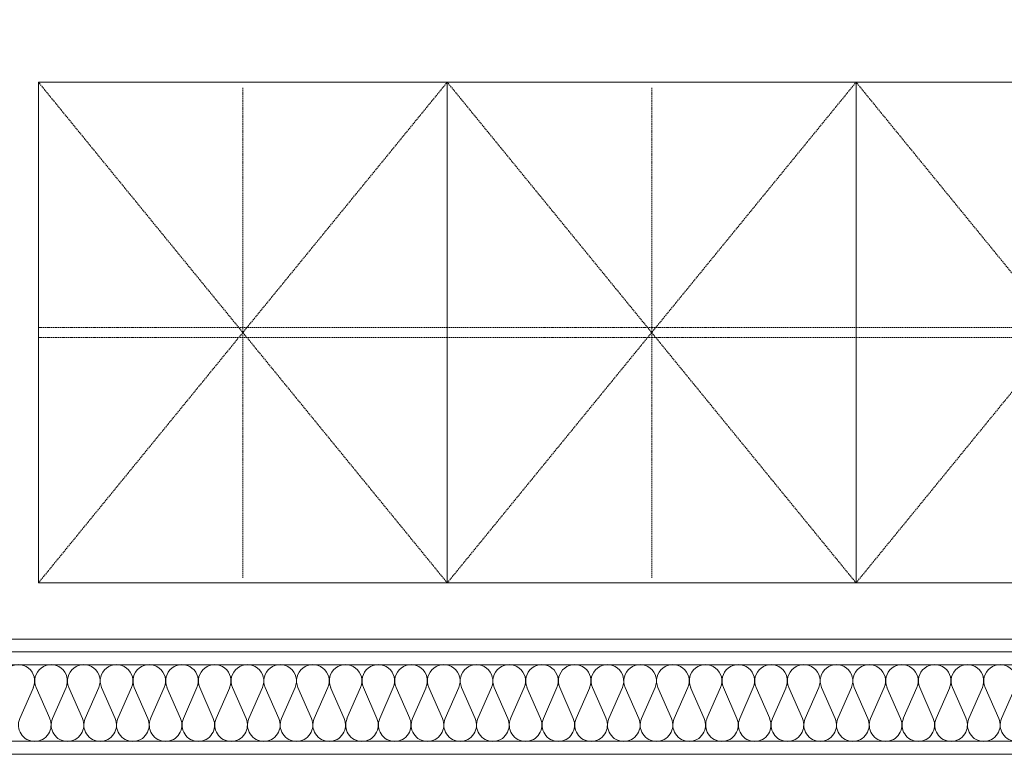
# Model space of a CAD drawing. Header units: millimetres. Extents: x 2016045 to 2079203, y -1576958 to -1542749.
# Tile 50 of 109: x 2032288 to 2033251, y -1556940 to -1556215. Entities that reach past the tile are written whole.
import ezdxf

# ---------------------------------------------------------------- set-up
doc = ezdxf.new("R2010")
doc.units = ezdxf.units.MM
doc.header["$MEASUREMENT"] = 0
doc.linetypes.add('HIDDEN2', pattern=[1.875, 1.25, -0.625])
for name, color, linetype, lineweight in [('Budowlane - Sciany Wew_Nr_pióra__251', 94, 'Continuous', 20), ('Wymiarowanie_Nr_pióra__1', 7, 'Continuous', 0), ('Ściany_Nr_pióra__51', 5, 'Continuous', 13)]:
    doc.layers.add(name, color=color, linetype=linetype, lineweight=lineweight)
for name, color, linetype, lineweight, true_color in [('Linie PT_Nr_pióra__13', 7, 'Continuous', 5, 0xb6b6b6), ('MEBLE PKN_Nr_pióra__12', 7, 'Continuous', 5, 0x9f9f9f), ('Wymiarowanie_Nr_pióra__3', 7, 'Continuous', 35, 0x008200)]:
    doc.layers.add(name, color=color, linetype=linetype, lineweight=lineweight, true_color=true_color)
doc.layers.add('Wymiarowanie', color=7, linetype='Continuous')
doc.styles.add('GENERATED_STYLE_1', font='arial.ttf')
doc.dimstyles.new('GENERATED_STYLE__2', dxfattribs={"dimtxt": 125, "dimasz": 114, "dimexe": 0.18, "dimexo": 0, "dimgap": 0.09, "dimtad": 1, "dimdec": 0, "dimlfac": 0.1, "dimzin": 0, "dimdsep": 46, "dimtxsty": 'GENERATED_STYLE_1', "dimblk": 'ARROWHEAD_2', "dimblk1": 'ARROWHEAD_2', "dimblk2": 'ARROWHEAD_2', "dimcen": 0.09, "dimclrd": 7, "dimclre": 7, "dimclrt": 7, "dimadec": 4, "dimazin": 0, "dimtfac": 1, "dimtdec": 4, "dimtmove": 2, "dimatfit": 3, "dimfxl": 0, "dimtolj": 1, "dimtzin": 0, "dimarcsym": 0})
doc.dimstyles.new('GENERATED_STYLE__3', dxfattribs={"dimtxt": 125, "dimasz": 114, "dimexe": 0.18, "dimexo": 0, "dimgap": 0.09, "dimtad": 1, "dimdec": 0, "dimlfac": 0.1, "dimzin": 0, "dimdsep": 46, "dimtxsty": 'GENERATED_STYLE_1', "dimblk": 'ARROWHEAD_2', "dimblk1": 'ARROWHEAD_2', "dimblk2": 'ARROWHEAD_2', "dimcen": 0.09, "dimclrd": 7, "dimclre": 7, "dimclrt": 7, "dimadec": 4, "dimazin": 0, "dimtfac": 1, "dimtdec": 4, "dimtmove": 0, "dimatfit": 3, "dimfxl": 0, "dimtolj": 1, "dimtzin": 0, "dimarcsym": 0})

# ---------------------------------------------------------------- blocks, each defined once
blk = doc.blocks.new('Izolacja cieplna 18_17')
at = {"layer": 'Linie PT_Nr_pióra__13', "linetype": 'Continuous'}
for p, q in [((2755.02, 52.65), (2768.34, 22.35)), ((2771.03, 22.35), (2784.35, 52.65)), ((2787.04, 52.65), (2800.36, 22.35)), ((2803.05, 22.35), (2816.37, 52.65)), ((2819.06, 52.65), (2832.38, 22.35)), ((2835.07, 22.35), (2848.39, 52.65)), ((2851.08, 52.65), (2864.4, 22.35)), ((2867.09, 22.35), (2880.41, 52.65)), ((2883.1, 52.65), (2896.42, 22.35)), ((2899.11, 22.35), (2912.43, 52.65)), ((2915.12, 52.65), (2928.44, 22.35)), ((2931.13, 22.35), (2944.45, 52.65)), ((2947.14, 52.65), (2960.46, 22.35)), ((2963.15, 22.35), (2976.47, 52.65)), ((2979.16, 52.65), (2992.48, 22.35)), ((2995.17, 22.35), (3008.49, 52.65)), ((3011.18, 52.65), (3024.5, 22.35)), ((3027.19, 22.35), (3040.51, 52.65)), ((3043.2, 52.65), (3056.52, 22.35)), ((3059.21, 22.35), (3072.53, 52.65)), ((3075.22, 52.65), (3088.54, 22.35)), ((3091.23, 22.35), (3104.55, 52.65)), ((3107.24, 52.65), (3120.56, 22.35)), ((3123.25, 22.35), (3136.57, 52.65)), ((3139.26, 52.65), (3152.58, 22.35)), ((3155.27, 22.35), (3168.59, 52.65)), ((3171.28, 52.65), (3184.6, 22.35)), ((3187.28, 22.35), (3200.6, 52.65)), ((3203.29, 52.65), (3216.61, 22.35)), ((3219.3, 22.35), (3232.62, 52.65)), ((3235.31, 52.65), (3248.63, 22.35)), ((3251.32, 22.35), (3264.64, 52.65)), ((3267.33, 52.65), (3280.65, 22.35)), ((3283.34, 22.35), (3296.66, 52.65)), ((3299.35, 52.65), (3312.67, 22.35)), ((3315.36, 22.35), (3328.68, 52.65)), ((3331.37, 52.65), (3344.69, 22.35)), ((3347.38, 22.35), (3360.7, 52.65)), ((3363.39, 52.65), (3376.71, 22.35)), ((3379.4, 22.35), (3392.72, 52.65)), ((3395.41, 52.65), (3408.73, 22.35)), ((3411.42, 22.35), (3424.74, 52.65)), ((3427.43, 52.65), (3440.75, 22.35)), ((3443.44, 22.35), (3456.76, 52.65)), ((3459.45, 52.65), (3472.77, 22.35)), ((3475.46, 22.35), (3488.78, 52.65)), ((3491.47, 52.65), (3504.79, 22.35)), ((3507.48, 22.35), (3520.8, 52.65)), ((3523.49, 52.65), (3536.81, 22.35)), ((3539.5, 22.35), (3552.82, 52.65)), ((3555.51, 52.65), (3568.83, 22.35)), ((3571.52, 22.35), (3584.84, 52.65)), ((3587.53, 52.65), (3600.85, 22.35)), ((3603.54, 22.35), (3616.86, 52.65)), ((3619.55, 52.65), (3632.87, 22.35)), ((3635.56, 22.35), (3648.88, 52.65)), ((3651.57, 52.65), (3664.89, 22.35)), ((3667.58, 22.35), (3680.9, 52.65)), ((3683.59, 52.65), (3696.91, 22.35)), ((3699.6, 22.35), (3712.92, 52.65)), ((3715.61, 52.65), (3728.93, 22.35))]:
    blk.add_line(p, q, dxfattribs=at)
for centre, start_param, end_param in [((2769.69, 59.05), 4.299595, 8.266775), ((2801.71, 59.05), 4.299595, 8.266775), ((2833.73, 59.05), 4.299595, 8.266775), ((2865.75, 59.05), 4.299595, 8.266775), ((2897.76, 59.05), 4.299595, 8.266775), ((2929.78, 59.05), 4.299595, 8.266775), ((2961.8, 59.05), 4.299595, 8.266775), ((2993.82, 59.05), 4.299595, 8.266775), ((3025.84, 59.05), 4.299595, 8.266775), ((3057.86, 59.05), 4.299595, 8.266775), ((3089.88, 59.05), 4.299595, 8.266775), ((3121.9, 59.05), 4.299595, 8.266775), ((3153.92, 59.05), 4.299595, 8.266775), ((3185.94, 59.05), 4.299595, 8.266775), ((3217.96, 59.05), 4.299595, 8.266775), ((3249.98, 59.05), 4.299595, 8.266775), ((3282, 59.05), 4.299595, 8.266775), ((3314.02, 59.05), 4.299595, 8.266775), ((3346.04, 59.05), 4.299595, 8.266775), ((3378.06, 59.05), 4.299595, 8.266775), ((3410.08, 59.05), 4.299595, 8.266775), ((3442.1, 59.05), 4.299595, 8.266775), ((3474.12, 59.05), 4.299595, 8.266775), ((3506.14, 59.05), 4.299595, 8.266775), ((3538.15, 59.05), 4.299595, 8.266775), ((3570.17, 59.05), 4.299595, 8.266775), ((3602.19, 59.05), 4.299595, 8.266775), ((3634.21, 59.05), 4.299595, 8.266775), ((3666.23, 59.05), 4.299595, 8.266775), ((3698.25, 59.05), 4.299595, 8.266775), ((3730.27, 59.05), 4.299595, 8.266775), ((2753.68, 15.95), 3.141593, 5.125182), ((2785.7, 15.95), 1.158003, 3.141593), ((2785.7, 15.95), 3.141593, 5.125182), ((2817.72, 15.95), 1.158003, 3.141593), ((2817.72, 15.95), 3.141593, 5.125182), ((2849.73, 15.95), 1.158003, 3.141593), ((2849.74, 15.95), 3.141593, 5.125182), ((2881.75, 15.95), 1.158003, 3.141593), ((2881.76, 15.95), 3.141593, 5.125182), ((2913.77, 15.95), 1.158003, 3.141593), ((2913.77, 15.95), 3.141593, 5.125182), ((2945.79, 15.95), 1.158003, 3.141593), ((2945.79, 15.95), 3.141593, 5.125182), ((2977.81, 15.95), 1.158003, 3.141593), ((2977.81, 15.95), 3.141593, 5.125182), ((3009.83, 15.95), 1.158003, 3.141593), ((3009.83, 15.95), 3.141593, 5.125182), ((3041.85, 15.95), 1.158003, 3.141593), ((3041.85, 15.95), 3.141593, 5.125182), ((3073.87, 15.95), 1.158003, 3.141593), ((3073.87, 15.95), 3.141593, 5.125182), ((3105.89, 15.95), 1.158003, 3.141593), ((3105.89, 15.95), 3.141593, 5.125182), ((3137.91, 15.95), 1.158003, 3.141593), ((3137.91, 15.95), 3.141593, 5.125182), ((3169.93, 15.95), 1.158003, 3.141593), ((3169.93, 15.95), 3.141593, 5.125182), ((3201.95, 15.95), 1.158003, 3.141593), ((3201.95, 15.95), 3.141593, 5.125182), ((3233.97, 15.95), 1.158003, 3.141593), ((3233.97, 15.95), 3.141593, 5.125182), ((3265.99, 15.95), 1.158003, 3.141593), ((3265.99, 15.95), 3.141593, 5.125182), ((3298.01, 15.95), 1.158003, 3.141593), ((3298.01, 15.95), 3.141593, 5.125182), ((3330.03, 15.95), 1.158003, 3.141593), ((3330.03, 15.95), 3.141593, 5.125182), ((3362.05, 15.95), 1.158003, 3.141593), ((3362.05, 15.95), 3.141593, 5.125182), ((3394.07, 15.95), 1.158003, 3.141593), ((3394.07, 15.95), 3.141593, 5.125182), ((3426.09, 15.95), 1.158003, 3.141593), ((3426.09, 15.95), 3.141593, 5.125182), ((3458.11, 15.95), 1.158003, 3.141593), ((3458.11, 15.95), 3.141593, 5.125182), ((3490.12, 15.95), 1.158003, 3.141593), ((3490.13, 15.95), 3.141593, 5.125182), ((3522.14, 15.95), 1.158003, 3.141593), ((3522.15, 15.95), 3.141593, 5.125182), ((3554.16, 15.95), 1.158003, 3.141593), ((3554.16, 15.95), 3.141593, 5.125182), ((3586.18, 15.95), 1.158003, 3.141593), ((3586.18, 15.95), 3.141593, 5.125182), ((3618.2, 15.95), 1.158003, 3.141593), ((3618.2, 15.95), 3.141593, 5.125182), ((3650.22, 15.95), 1.158003, 3.141593), ((3650.22, 15.95), 3.141593, 5.125182), ((3682.24, 15.95), 1.158003, 3.141593), ((3682.24, 15.95), 3.141593, 5.125182), ((3714.26, 15.95), 1.158003, 3.141593), ((3714.26, 15.95), 3.141593, 5.125182)]:
    blk.add_ellipse(centre, major_axis=(0, 16.01), ratio=0.996322, start_param=start_param, end_param=end_param, dxfattribs=at)
blk = doc.blocks.new('*D92', base_point=(1682719.62, -1237567.41))
at = {"layer": 'Wymiarowanie_Nr_pióra__1', "linetype": 'Continuous'}
for p, q in [((2033547.7, -1553920.94), (2033772.7, -1553920.94)), ((2033660.2, -1553920.94), (2033660.2, -1556820.92)), ((2033547.7, -1556820.92), (2033772.7, -1556820.92))]:
    blk.add_line(p, q, dxfattribs=at)
at = {"layer": 'Wymiarowanie_Nr_pióra__3', "linetype": 'Continuous'}
for p, q in [((2033735.2, -1553964.24), (2033585.2, -1553877.64)), ((2033735.2, -1556864.22), (2033585.2, -1556777.62))]:
    blk.add_line(p, q, dxfattribs=at)
at = {"layer": 'Wymiarowanie_Nr_pióra__1', "char_height": 125, "attachment_point": 7, "rotation": 90, "style": 'GENERATED_STYLE_1'}
for s, insert in [('\\A1;{\\fArial|b0|i0|c238|p38;290}', (2033617.7, -1555119.68)), ('\\A1;{\\fArial|b0|i0|c238|p38;12\\fArial|b0|i0|c238|p38;\\A1{\\H.66x;\\S5^  ;}}', (2033636.56, -1556777.57))]:
    blk.add_mtext(s, dxfattribs=dict(at, insert=insert))
blk = doc.blocks.new('ARROWHEAD_2')
at = {"color": 0, "linetype": 'Continuous', "lineweight": 0}
for p, q in [((-0.3781, -0.655), (0.3781, 0.655)), ((0, 0), (-1, 0))]:
    blk.add_line(p, q, dxfattribs=at)
blk = doc.blocks.new('*D93', base_point=(1682719.62, -1237567.41))
at = {"layer": 'Wymiarowanie_Nr_pióra__1', "linetype": 'Continuous'}
for p, q in [((2033547.7, -1556820.92), (2033772.7, -1556820.92)), ((2033660.2, -1556820.92), (2033660.2, -1556945.92))]:
    blk.add_line(p, q, dxfattribs=at)
at = {"layer": 'Wymiarowanie_Nr_pióra__3', "linetype": 'Continuous'}
for p, q in [((2033735.2, -1556864.22), (2033585.2, -1556777.62)), ((2033735.2, -1556989.22), (2033585.2, -1556902.62))]:
    blk.add_line(p, q, dxfattribs=at)
blk = doc.blocks.new('*D94', base_point=(1682719.62, -1237567.41))
at = {"layer": 'Wymiarowanie_Nr_pióra__1', "linetype": 'Continuous'}
for p, q in [((2033660.2, -1556820.92), (2033660.2, -1556945.92)), ((2033547.7, -1556945.92), (2033772.7, -1556945.92)), ((2033660.2, -1556945.92), (2033660.2, -1559095.91)), ((2033547.7, -1559095.91), (2033772.7, -1559095.91))]:
    blk.add_line(p, q, dxfattribs=at)
at = {"layer": 'Wymiarowanie_Nr_pióra__3', "linetype": 'Continuous'}
for p, q in [((2033735.2, -1556989.22), (2033585.2, -1556902.62)), ((2033735.2, -1559139.22), (2033585.2, -1559052.61))]:
    blk.add_line(p, q, dxfattribs=at)
at = {"layer": 'Wymiarowanie_Nr_pióra__1', "char_height": 125, "attachment_point": 7, "rotation": 90, "style": 'GENERATED_STYLE_1'}
for s, insert in [('\\A1;{\\fArial|b0|i0|c238|p38;215}', (2033635.2, -1558068.34)), ('\\A1;{\\fArial|b0|i0|c238|p38;10}', (2033635.2, -1559052.56))]:
    blk.add_mtext(s, dxfattribs=dict(at, insert=insert))
blk = doc.blocks.new('*D126', base_point=(1682719.62, -1237567.41))
at = {"layer": 'Wymiarowanie_Nr_pióra__1', "linetype": 'Continuous'}
for p, q in [((2044173.52, -1556060.94), (2043948.52, -1556060.94)), ((2044061.02, -1559800.94), (2044061.02, -1556060.94)), ((2044173.52, -1559800.94), (2043948.52, -1559800.94))]:
    blk.add_line(p, q, dxfattribs=at)
at = {"layer": 'Wymiarowanie_Nr_pióra__3', "linetype": 'Continuous'}
for p, q in [((2043986.02, -1556017.64), (2044136.02, -1556104.24)), ((2043986.02, -1559757.64), (2044136.02, -1559844.24))]:
    blk.add_line(p, q, dxfattribs=at)
at = {"layer": 'Wymiarowanie_Nr_pióra__1', "insert": (2044036.02, -1558073.23), "char_height": 125, "attachment_point": 7, "rotation": 90, "style": 'GENERATED_STYLE_1'}
blk.add_mtext('\\A1;{\\fArial|b0|i0|c238|p38;374}', dxfattribs=at)
blk = doc.blocks.new('*D143', base_point=(1682719.62, -1237567.41))
at = {"layer": 'Wymiarowanie_Nr_pióra__1', "linetype": 'Continuous'}
for p, q in [((2021278.91, -1556060.94), (2021053.91, -1556060.94)), ((2021166.41, -1559800.94), (2021166.41, -1556060.94)), ((2021278.91, -1559800.94), (2021053.91, -1559800.94))]:
    blk.add_line(p, q, dxfattribs=at)
at = {"layer": 'Wymiarowanie_Nr_pióra__3', "linetype": 'Continuous'}
for p, q in [((2021091.41, -1556017.64), (2021241.41, -1556104.24)), ((2021091.41, -1559757.64), (2021241.41, -1559844.24))]:
    blk.add_line(p, q, dxfattribs=at)
at = {"layer": 'Wymiarowanie_Nr_pióra__1', "insert": (2021141.41, -1558073.23), "char_height": 125, "attachment_point": 7, "rotation": 90, "style": 'GENERATED_STYLE_1'}
blk.add_mtext('\\A1;{\\fArial|b0|i0|c238|p38;374}', dxfattribs=at)

msp = doc.modelspace()

# ---------------------------------------------------------------- linework, layer by layer
at = {"layer": 'Budowlane - Sciany Wew_Nr_pióra__251', "linetype": 'Continuous'}
for p, q in [((2035953.89, -1556833.42), (2031738.87, -1556833.42)), ((2035966.39, -1556845.92), (2031726.72, -1556845.92)), ((2031726.72, -1556920.92), (2033976.4, -1556920.91)), ((2031739.22, -1556933.42), (2033963.9, -1556933.41))]:
    msp.add_line(p, q, dxfattribs=at)
at = {"layer": 'MEBLE PKN_Nr_pióra__12', "linetype": 'HIDDEN2'}
for p, q in [((2032706.39, -1556765.91), (2032306.39, -1556275.91)), ((2032306.39, -1556765.91), (2032706.39, -1556275.91)), ((2032506.39, -1556760.91), (2032506.39, -1556280.91)), ((2033106.39, -1556765.91), (2032706.39, -1556275.91)), ((2032706.39, -1556765.91), (2033106.39, -1556275.91)), ((2032906.39, -1556760.91), (2032906.39, -1556280.91)), ((2033506.39, -1556765.91), (2033106.39, -1556275.91)), ((2033106.39, -1556765.91), (2033506.39, -1556275.91)), ((2035906.39, -1556515.91), (2032306.39, -1556515.91)), ((2035906.39, -1556525.91), (2032306.39, -1556525.91))]:
    msp.add_line(p, q, dxfattribs=at)
at = {"layer": 'MEBLE PKN_Nr_pióra__12', "linetype": 'Continuous'}
for p, q in [((2032306.39, -1556275.91), (2032306.39, -1556765.91)), ((2034306.39, -1556275.91), (2032306.39, -1556275.91)), ((2032706.39, -1556765.91), (2032706.39, -1556275.91)), ((2033106.39, -1556765.91), (2033106.39, -1556275.91)), ((2032306.39, -1556765.91), (2034306.39, -1556765.91))]:
    msp.add_line(p, q, dxfattribs=at)
at = {"layer": 'Ściany_Nr_pióra__51', "linetype": 'Continuous'}
msp.add_line((2035941.39, -1556820.92), (2031751.37, -1556820.92), dxfattribs=at)

# ---------------------------------------------------------------- block references
at = {"layer": 'Linie PT_Nr_pióra__13', "linetype": 'Continuous', "xscale": -1, "zscale": 1000}
msp.add_blockref('Izolacja cieplna 18_17', (2036017.01, -1556920.93), dxfattribs=at)

# ---------------------------------------------------------------- dimensions: what is measured, and where the dimension line sits
at = {"layer": 'Wymiarowanie', "linetype": 'Continuous'}
for base, p1, p2, angle, dimstyle, picture, middle in [((2033660.2, -1556820.92), (2032951.38, -1553920.94), (2033846.38, -1556820.92), 270, 'GENERATED_STYLE__2', '*D92', (2033555.2, -1554977.39)), ((2044061.02, -1556060.94), (2020876.35, -1559800.94), (2020826.35, -1556060.94), 90, 'GENERATED_STYLE__3', '*D126', (2043973.52, -1557930.94)), ((2021166.41, -1556060.94), (2044226.02, -1559800.94), (2020826.35, -1556060.94), 90, 'GENERATED_STYLE__3', '*D143', (2021078.91, -1557930.94)), ((2033660.2006, -1556945.9173), (2033846.3836, -1556820.9208), (2032851.5638, -1556945.9173), 270, 'GENERATED_STYLE__3', '*D93', (2033572.7006, -1556557.5702)), ((2033660.2, -1559095.91), (2032851.56, -1556945.92), (2033476.4, -1559095.91), 270, 'GENERATED_STYLE__3', '*D94', (2033572.7, -1557926.06))]:
    dim = msp.add_linear_dim(base=base, p1=p1, p2=p2, angle=angle, dimstyle=dimstyle, dxfattribs=at)
    dim.commit()
    dim.dimension.update_dxf_attribs({"geometry": picture, "text_midpoint": middle, "dimtype": 160, "text_rotation": 90})

doc.saveas('drawing.dxf')
